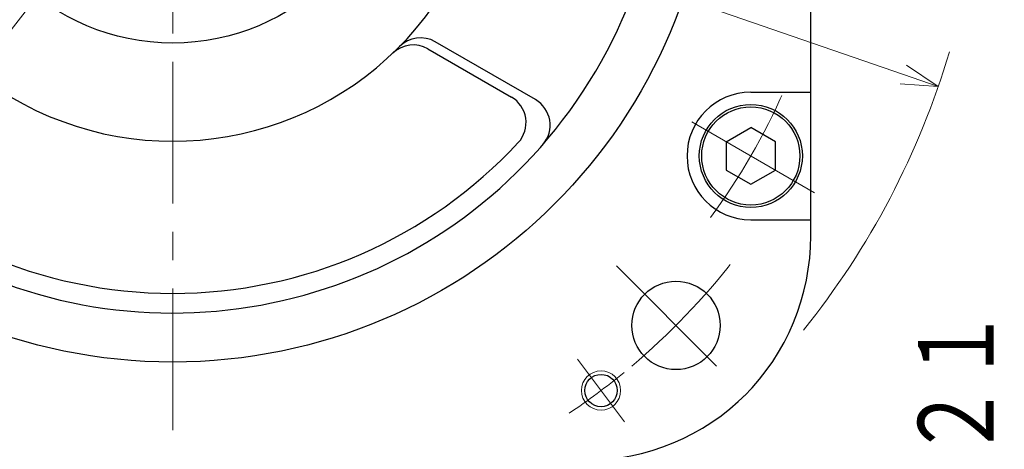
# Model space of a CAD drawing. Header units: millimetres. Extents: x 0 to 1076, y 0 to 742.
# Tile 124 of 127: x 716 to 816, y 424 to 467. Entities that reach past the tile are written whole.
import ezdxf

# ---------------------------------------------------------------- set-up
doc = ezdxf.new("R2010")
doc.units = ezdxf.units.MM
doc.header["$LTSCALE"] = 0.454724
doc.linetypes.add('CENTER', pattern=[50.8, 31.75, -6.35, 6.35, -6.35])
doc.layers.add('NoLayerName_001', color=7, linetype='Continuous')
doc.styles.get("Standard").update_dxf_attribs({"font": 'txt', "bigfont": 'extfont2'})
doc.dimstyles.get("Standard").update_dxf_attribs({"dimtxt": 2.5, "dimasz": 2.5, "dimexe": 1, "dimexo": 1, "dimtad": 1, "dimdec": 3, "dimzin": 0, "dimdsep": 46, "dimtxsty": 'Standard', "dimcen": 2.5, "dimadec": 3, "dimazin": 0, "dimtfac": 0.75, "dimtdec": 3, "dimtmove": 0, "dimatfit": 3, "dimfxl": 1, "dimarcsym": 0})

# ---------------------------------------------------------------- blocks, each defined once
blk = doc.blocks.new('_OPEN30')
at = {"color": 0, "linetype": 'ByBlock', "lineweight": -2}
for p, q in [((-1, 0.267949), (0, 0)), ((0, 0), (-1, -0.267949)), ((0, 0), (-1, 0))]:
    blk.add_line(p, q, dxfattribs=at)
blk = doc.blocks.new('*D118')
at = {"layer": 'Defpoints', "color": 0}
for p in [(803.75, 487.5), (742.25, 366.6), (819.02, 366.6)]:
    blk.add_point(p, dxfattribs=at)
at = {"layer": 'NoLayerName_001', "color": 0, "linetype": 'Continuous', "lineweight": 13}
for p, q in [((806.25, 487.5), (821.52, 487.5)), ((819.02, 483.75), (819.02, 370.35)), ((744.75, 366.6), (821.52, 366.6))]:
    blk.add_line(p, q, dxfattribs=at)
at = {"layer": 'NoLayerName_001', "color": 0, "lineweight": 13, "xscale": 3.75, "yscale": 3.75, "zscale": 3.75}
for p, rotation in [((819.02, 487.5), 90), ((819.02, 366.6), 270)]:
    blk.add_blockref('_OPEN30', p, dxfattribs=dict(at, rotation=rotation))
at = {"layer": 'NoLayerName_001', "color": 0, "lineweight": 13, "insert": (811.34, 426.47), "char_height": 8.75, "attachment_point": 5, "rotation": 90}
blk.add_mtext('\\W0.8000;１２１', dxfattribs=at)
blk = doc.blocks.new('*D120')
at = {"layer": 'Defpoints', "color": 0}
for p in [(775.79, 544.7), (775.79, 544.7), (686.71, 430.3)]:
    blk.add_point(p, dxfattribs=at)
at = {"layer": 'NoLayerName_001', "color": 0, "linetype": 'Continuous', "lineweight": 13}
blk.add_line((689.01, 433.26), (773.49, 541.74), dxfattribs=at)
at = {"layer": 'NoLayerName_001', "color": 0, "lineweight": 13, "xscale": 3.75, "yscale": 3.75, "zscale": 3.75}
for p, rotation in [((775.79, 544.7), 52.09221403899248), ((686.71, 430.3), 232.0922140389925)]:
    blk.add_blockref('_OPEN30', p, dxfattribs=dict(at, rotation=rotation))
at = {"layer": 'NoLayerName_001', "color": 0, "lineweight": 13, "insert": (749.07, 521.88), "char_height": 8.75, "attachment_point": 5, "rotation": 52.0922}
blk.add_mtext('\\W0.8000;%%c145', dxfattribs=at)
blk = doc.blocks.new('*D121')
at = {"layer": 'Defpoints', "color": 0}
for p in [(653.27, 514.43), (653.27, 514.43), (809.23, 460.57)]:
    blk.add_point(p, dxfattribs=at)
at = {"layer": 'NoLayerName_001', "color": 0, "linetype": 'Continuous', "lineweight": 13}
blk.add_line((805.69, 461.79), (656.81, 513.21), dxfattribs=at)
at = {"layer": 'NoLayerName_001', "color": 0, "lineweight": 13, "xscale": 3.75, "yscale": 3.75, "zscale": 3.75}
for p, rotation in [((653.27, 514.43), 160.947676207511), ((809.23, 460.57), 340.947676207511)]:
    blk.add_blockref('_OPEN30', p, dxfattribs=dict(at, rotation=rotation))
at = {"layer": 'NoLayerName_001', "color": 0, "lineweight": 13, "insert": (699.26, 505.92), "char_height": 8.75, "attachment_point": 5, "rotation": 340.9477}
blk.add_mtext('\\W0.8000;%%c165', dxfattribs=at)

msp = doc.modelspace()

# ---------------------------------------------------------------- linework, layer by layer
at = {"layer": 'NoLayerName_001', "color": 4, "linetype": 'CENTER', "lineweight": 13}
for p, q in [((731.25, 356.25), (731.25, 560)), ((796.634916, 449.749921), (783.644535, 457.249922)), ((776.444375, 442.305625), (788.6695, 430.0805)), ((772.474329, 432.793468), (777.288849, 426.404383))]:
    msp.add_line(p, q, dxfattribs=at)
at = {"layer": 'NoLayerName_001', "color": 7, "linetype": 'Continuous', "lineweight": 25}
for p, q in [((796.25, 445.354419), (796.25, 529.645581)), ((757.248941, 464.406601), (765.74671, 459.500411)), ((768.199969, 459.238722), (757.989494, 465.133743)), ((790.140726, 460.000997), (796.251, 460.000997)), ((787.640726, 454.944373), (790.140726, 456.387748)), ((792.640726, 454.944373), (790.140726, 456.387748)), ((787.640726, 454.944373), (787.640726, 452.057621)), ((792.640726, 452.057621), (792.640726, 454.944373)), ((787.640726, 452.057621), (790.140726, 450.614246)), ((790.140726, 450.614246), (792.640726, 452.057621)), ((790.140726, 447.000997), (796.251, 447.000997))]:
    msp.add_line(p, q, dxfattribs=at)
for centre, radius in [((731.25, 487.5), 55), ((731.25, 487.5), 22.5), ((790.140726, 453.500997), 5.25), ((790.140726, 453.500997), 5), ((782.51525, 436.23475), 4.5), ((774.881589, 429.598926), 1.65)]:
    msp.add_circle(centre, radius, dxfattribs=at)
at = {"layer": 'NoLayerName_001', "color": 4, "linetype": 'Continuous', "lineweight": 13}
msp.add_circle((774.881589, 429.598926), 2, dxfattribs=at)
at = {"layer": 'NoLayerName_001', "color": 7, "linetype": 'Continuous', "lineweight": 25}
for centre, radius, start, end in [((731.25, 487.5), 50, 70.72417534, 50.24908676), ((731.25, 487.5), 32.5, 164.2019674, 45.4665258), ((756.489494, 462.535667), 3, 60, 135.31402737), ((755.748941, 461.808525), 3, 60, 133.63889648), ((764.24671, 456.902335), 3, 317.16041159, 60), ((790.140726, 453.500997), 6.5, 90, 270), ((766.699969, 456.640646), 3, 318.96028559, 60), ((731.25, 487.5), 48, 222.83958841, 317.16041159), ((773.25, 445.354419), 23, 314.90087216, 0), ((773.395581, 445.5), 23, 270, 315.09912784)]:
    msp.add_arc(centre, radius, start, end, dxfattribs=at)
at = {"layer": 'NoLayerName_001', "color": 4, "linetype": 'Continuous', "lineweight": 13}
msp.add_arc((731.25, 487.5), 82.5, 321.15332742, 343.53107747, dxfattribs=at)
at = {"layer": 'NoLayerName_001', "color": 4, "linetype": 'CENTER', "lineweight": 13}
for centre, radius, start, end in [((731.25, 487.499924), 68, 323.67740222, 336.32259207), ((731.25, 487.5), 72.5, 310.16154753, 322.0468014), ((731.25, 487.5), 72.5, 303.83845247, 309.37102902)]:
    msp.add_arc(centre, radius, start, end, dxfattribs=at)

# ---------------------------------------------------------------- dimensions: what is measured, and where the dimension line sits
at = {"layer": 'NoLayerName_001', "color": 3, "linetype": 'Continuous', "lineweight": 13}
for base, p1, p2, angle, text, override, picture, middle, dimtype in [((775.793451, 544.702544), (686.706549, 430.297456, 430.297456), (775.793451, 544.702544), 52.09221404, '\\W0.8000;<>', {"dimtxt": 8.75, "dimasz": 3.75, "dimexe": 2.5, "dimexo": 2.5, "dimgap": 2.5, "dimzin": 8, "dimpost": '%%c<>', "dimblk": 'OPEN30', "dimse1": 1, "dimse2": 1, "dimclrd": 0, "dimclre": 0, "dimclrt": 0, "dimtp": 0, "dimtm": 0, "dimlwd": 13, "dimlwe": 13}, '*D120', (754.639746, 517.53703), 161), ((653.269279, 514.430598), (809.230721, 460.569402, 460.569402), (653.269279, 514.430598), 160.94767621, '\\W0.8000;<>', {"dimtxt": 8.75, "dimasz": 3.75, "dimexe": 2.5, "dimexo": 2.5, "dimgap": 2.5, "dimzin": 8, "dimpost": '%%c<>', "dimblk": 'OPEN30', "dimse1": 1, "dimse2": 1, "dimclrd": 0, "dimclre": 0, "dimclrt": 0, "dimtp": 0, "dimtm": 0, "dimlwd": 13, "dimlwe": 13}, '*D121', (696.987654, 499.332482), 161), ((819.020969, 366.6), (803.75, 487.5), (742.25, 366.6), 270, '\\W0.8000;１２１', {"dimtxt": 8.75, "dimasz": 3.75, "dimexe": 2.5, "dimexo": 2.5, "dimgap": 2.5, "dimzin": 8, "dimblk": 'OPEN30', "dimclrd": 0, "dimclre": 0, "dimclrt": 0, "dimtp": 0, "dimtm": 0, "dimlwd": 13, "dimlwe": 13}, '*D118', (819.020969, 426.468223), 160)]:
    dim = msp.add_linear_dim(base=base, p1=p1, p2=p2, angle=angle, text=text, dimstyle='Standard', override=override, dxfattribs=at)
    dim.commit()
    dim.dimension.update_dxf_attribs({"geometry": picture, "text_midpoint": middle, "dimtype": dimtype})

doc.saveas('drawing.dxf')
